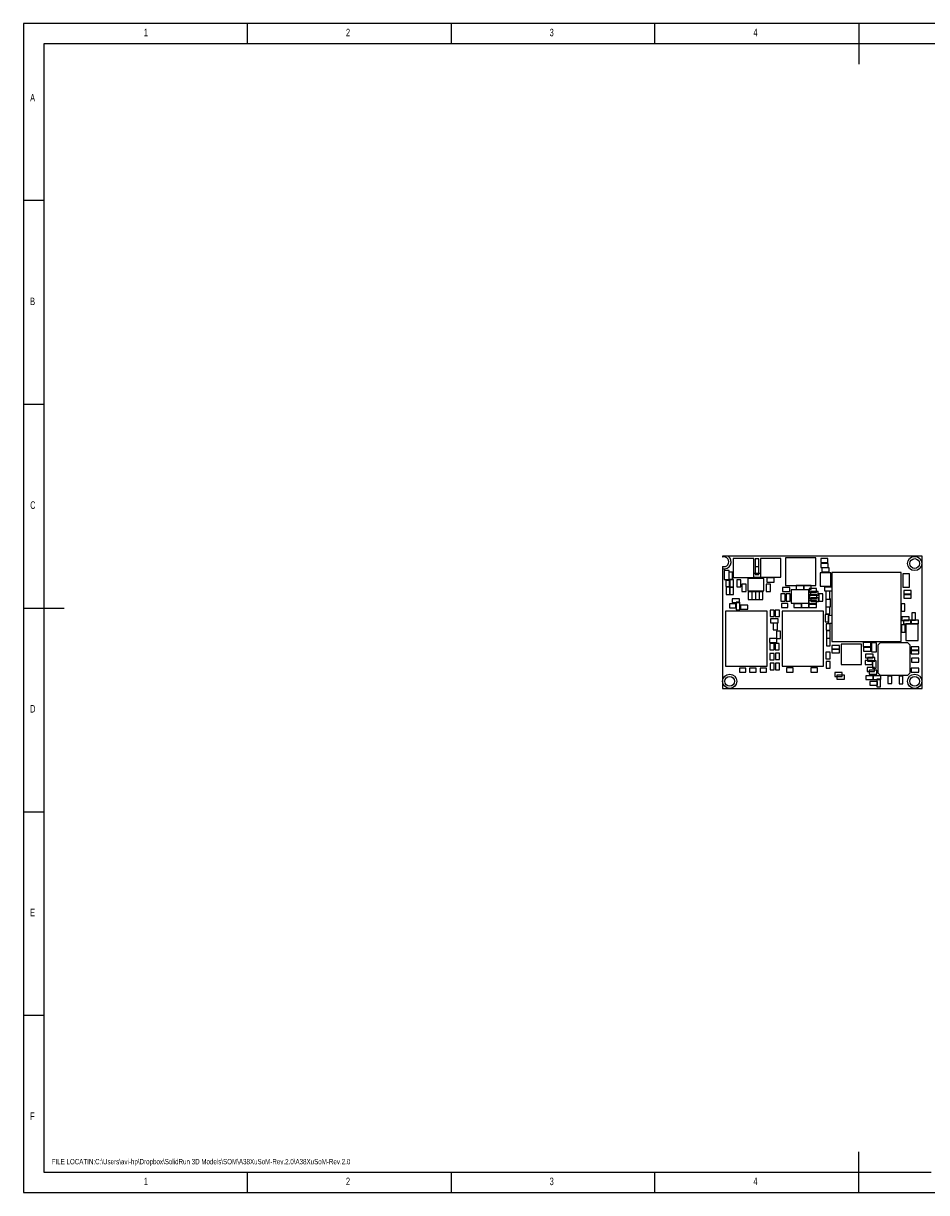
# Model space of a CAD drawing. Extents: x 5 to 415, y 3 to 292.
# Tile 1 of 2: x 5 to 227, y 5 to 292. Entities that reach past the tile are written whole.
import ezdxf
from ezdxf.enums import TextEntityAlignment as Align

# ---------------------------------------------------------------- set-up
doc = ezdxf.new("R2010")
doc.units = 0
doc.layers.get('0').update_dxf_attribs({"linetype": 'CONTINUOUS'})

msp = doc.modelspace()

# ---------------------------------------------------------------- linework, layer by layer
at = {"color": 7, "linetype": 'CONTINUOUS'}
for p, q in [((415, 292), (5, 292)), ((5, 292), (5, 5)), ((60, 287), (60, 292)), ((110, 292), (110, 287)), ((160, 287), (160, 292)), ((210, 292), (210, 282)), ((410, 287), (10, 287)), ((10, 287), (10, 10)), ((10, 248.5), (5, 248.5)), ((5, 198.5), (10, 198.5)), ((176.55, 161.22), (176.55, 160.98)), ((178.04, 161.22), (176.55, 161.22)), ((225.55, 161.22), (178.04, 161.22)), ((199.5, 160.84), (192, 160.84)), ((192, 160.84), (192, 154.04)), ((199.5, 154.04), (199.5, 160.84)), ((225.55, 128.72), (225.55, 161.22)), ((176.55, 158.72), (176.55, 158.15)), ((176.55, 158.15), (176.55, 128.72)), ((179.23, 160.61), (179.23, 156.01)), ((184.23, 160.61), (179.23, 160.61)), ((184.23, 156.01), (184.23, 160.61)), ((184.57, 160.55), (184.57, 158.72)), ((185.5, 160.55), (184.57, 160.55)), ((184.57, 158.72), (185.5, 158.72)), ((184.57, 158.59), (184.57, 156.76)), ((185.5, 158.59), (184.57, 158.59)), ((185.5, 158.72), (185.5, 160.55)), ((185.5, 156.76), (185.5, 158.59)), ((185.87, 160.66), (185.87, 156.06)), ((190.87, 160.66), (185.87, 160.66)), ((190.87, 156.06), (190.87, 160.66)), ((202.46, 160.68), (200.68, 160.68)), ((200.68, 160.68), (200.68, 159.67)), ((200.68, 159.67), (202.46, 159.67)), ((202.48, 159.43), (200.71, 159.43)), ((200.71, 159.43), (200.71, 158.42)), ((200.71, 158.42), (202.48, 158.42)), ((202.79, 158.33), (200.96, 158.33)), ((200.96, 158.33), (200.96, 157.4)), ((202.46, 159.67), (202.46, 160.68)), ((202.48, 158.42), (202.48, 159.43)), ((202.79, 157.4), (202.79, 158.33)), ((177.01, 157.67), (177.01, 155.52)), ((178.2, 157.67), (177.01, 157.67)), ((177.01, 155.52), (178.2, 155.52)), ((177.41, 155.21), (177.41, 153.8)), ((178.33, 155.21), (177.41, 155.21)), ((178.07, 155.52), (178.07, 155.46)), ((178.07, 155.46), (179, 155.46)), ((178.2, 155.52), (178.2, 157.67)), ((179, 157.29), (178.2, 157.29)), ((178.33, 153.8), (178.33, 155.21)), ((179.27, 155.47), (178.34, 155.47)), ((178.34, 155.47), (178.34, 153.64)), ((179, 155.46), (179, 157.29)), ((179.23, 156.01), (184.23, 156.01)), ((179.27, 153.64), (179.27, 155.47)), ((180.08, 155.45), (180.08, 153.67)), ((181.09, 155.45), (180.08, 155.45)), ((181.09, 153.67), (181.09, 155.45)), ((182.76, 155.73), (182.76, 152.73)), ((186.76, 155.73), (182.76, 155.73)), ((185.87, 156.97), (184.23, 156.97)), ((184.23, 156.04), (185.9, 156.04)), ((184.57, 156.76), (185.5, 156.76)), ((185.87, 156.06), (190.87, 156.06)), ((185.9, 156.04), (185.9, 156.06)), ((186.76, 152.73), (186.76, 155.73)), ((187.48, 155.88), (187.48, 154.87)), ((189.25, 155.88), (187.48, 155.88)), ((189.25, 154.87), (189.25, 155.88)), ((203.13, 157.16), (200.53, 157.16)), ((200.53, 157.16), (200.53, 153.86)), ((200.96, 157.4), (202.79, 157.4)), ((203.13, 153.86), (203.13, 157.16)), ((220.41, 157.25), (203.41, 157.25)), ((203.41, 157.25), (203.41, 140.25)), ((220.41, 140.25), (220.41, 157.25)), ((220.86, 156.89), (220.86, 153.59)), ((222.46, 156.89), (220.86, 156.89)), ((222.46, 153.59), (222.46, 156.89)), ((177.41, 153.8), (178.33, 153.8)), ((178.42, 153.62), (177.49, 153.62)), ((177.49, 153.62), (177.49, 151.79)), ((179.24, 153.61), (178.31, 153.61)), ((178.31, 153.61), (178.31, 151.78)), ((178.34, 153.64), (179.27, 153.64)), ((178.42, 151.79), (178.42, 153.62)), ((179.24, 151.78), (179.24, 153.61)), ((180.08, 153.67), (181.09, 153.67)), ((181.34, 154.36), (181.34, 152.58)), ((182.35, 154.36), (181.34, 154.36)), ((181.34, 152.58), (182.35, 152.58)), ((182.35, 152.58), (182.35, 154.36)), ((182.76, 152.73), (186.76, 152.73)), ((182.9, 152.45), (182.9, 150.62)), ((183.83, 152.45), (182.9, 152.45)), ((183.8, 152.44), (183.8, 150.61)), ((184.73, 152.44), (183.8, 152.44)), ((183.83, 150.62), (183.83, 152.45)), ((185.62, 152.44), (184.69, 152.44)), ((184.69, 152.44), (184.69, 150.61)), ((184.73, 150.61), (184.73, 152.44)), ((185.57, 152.44), (185.57, 150.61)), ((186.5, 152.44), (185.57, 152.44)), ((185.62, 150.61), (185.62, 152.44)), ((186.5, 150.61), (186.5, 152.44)), ((187.3, 154.36), (187.3, 152.58)), ((188.32, 154.36), (187.3, 154.36)), ((187.3, 152.58), (188.32, 152.58)), ((187.48, 154.87), (189.25, 154.87)), ((188.32, 152.58), (188.32, 154.36)), ((191.3, 153.55), (191.3, 152.54)), ((193.08, 153.55), (191.3, 153.55)), ((191.3, 152.54), (193.08, 152.54)), ((192, 154.04), (199.5, 154.04)), ((193.08, 152.54), (193.08, 153.55)), ((193.45, 152.96), (193.45, 149.66)), ((197.75, 152.96), (193.45, 152.96)), ((196.5, 154.01), (194.67, 154.01)), ((194.67, 154.01), (194.67, 153.08)), ((194.67, 153.08), (196.5, 153.08)), ((196.5, 153.08), (196.5, 154.01)), ((196.51, 154.01), (196.51, 153.08)), ((198.34, 154.01), (196.51, 154.01)), ((196.51, 153.08), (198.34, 153.08)), ((197.75, 149.66), (197.75, 152.96)), ((197.83, 153.27), (197.83, 152.34)), ((199.66, 153.27), (197.83, 153.27)), ((197.83, 152.34), (199.66, 152.34)), ((198.2, 152.54), (198.2, 151.61)), ((200.03, 152.54), (198.2, 152.54)), ((198.34, 153.08), (198.34, 154.01)), ((199.66, 152.34), (199.66, 153.27)), ((200.03, 151.61), (200.03, 152.54)), ((200.53, 153.86), (203.13, 153.86)), ((201.61, 153.63), (201.61, 152.7)), ((203.41, 153.63), (201.61, 153.63)), ((201.61, 152.7), (203.41, 152.7)), ((202.9, 152.62), (201.98, 152.62)), ((201.98, 152.62), (201.98, 150.7)), ((202.9, 150.7), (202.9, 152.62)), ((220.86, 153.59), (222.46, 153.59)), ((221.05, 152.77), (221.05, 151.84)), ((222.88, 152.77), (221.05, 152.77)), ((222.88, 151.84), (222.88, 152.77)), ((177.49, 151.79), (178.42, 151.79)), ((178.26, 149.56), (178.26, 148.56)), ((179.86, 149.56), (178.26, 149.56)), ((178.31, 151.78), (179.24, 151.78)), ((180.79, 150.79), (178.96, 150.79)), ((178.96, 150.79), (178.96, 149.86)), ((178.96, 149.86), (180.79, 149.86)), ((179.86, 148.56), (179.86, 149.56)), ((180.87, 149.92), (179.94, 149.92)), ((179.94, 149.92), (179.94, 148.09)), ((180.79, 149.86), (180.79, 150.79)), ((180.87, 148.09), (180.87, 149.92)), ((182.9, 150.62), (183.83, 150.62)), ((183.8, 150.61), (184.73, 150.61)), ((184.69, 150.61), (185.62, 150.61)), ((185.57, 150.61), (186.5, 150.61)), ((190.93, 151.97), (190.93, 150.19)), ((191.95, 151.97), (190.93, 151.97)), ((190.93, 150.19), (191.95, 150.19)), ((192.62, 149.63), (191.02, 149.63)), ((191.02, 149.63), (191.02, 148.63)), ((191.95, 150.19), (191.95, 151.97)), ((193.19, 151.97), (192.18, 151.97)), ((192.18, 151.97), (192.18, 150.19)), ((192.18, 150.19), (193.19, 150.19)), ((192.62, 148.63), (192.62, 149.63)), ((193.19, 150.19), (193.19, 151.97)), ((193.45, 149.66), (197.75, 149.66)), ((194.12, 149.54), (194.12, 148.61)), ((195.95, 149.54), (194.12, 149.54)), ((195.94, 149.58), (195.94, 148.65)), ((197.77, 149.58), (195.94, 149.58)), ((195.95, 148.61), (195.95, 149.54)), ((197.77, 148.65), (197.77, 149.58)), ((199.61, 149.54), (197.78, 149.54)), ((197.78, 149.54), (197.78, 148.61)), ((197.79, 150.36), (197.79, 149.43)), ((199.62, 150.36), (197.79, 150.36)), ((197.79, 149.43), (199.62, 149.43)), ((199.77, 151.77), (197.94, 151.77)), ((197.94, 151.77), (197.94, 150.84)), ((197.94, 150.84), (199.77, 150.84)), ((198.2, 151.61), (200.03, 151.61)), ((200.1, 151.01), (198.27, 151.01)), ((198.27, 151.01), (198.27, 150.08)), ((198.27, 150.08), (200.1, 150.08)), ((199.61, 148.61), (199.61, 149.54)), ((199.62, 149.43), (199.62, 150.36)), ((199.77, 150.84), (199.77, 151.77)), ((200.1, 150.08), (200.1, 151.01)), ((200.21, 151.97), (200.21, 150.19)), ((201.23, 151.97), (200.21, 151.97)), ((200.21, 150.19), (201.23, 150.19)), ((201.23, 150.19), (201.23, 151.97)), ((201.98, 150.77), (201.96, 150.77)), ((201.96, 150.77), (201.96, 148.77)), ((201.98, 150.7), (202.9, 150.7)), ((203.06, 150.77), (202.9, 150.77)), ((203.06, 148.77), (203.06, 150.77)), ((220.42, 149.56), (220.42, 147.73)), ((221.35, 149.56), (220.42, 149.56)), ((221.05, 151.84), (222.88, 151.84)), ((222.91, 151.88), (221.08, 151.88)), ((221.08, 151.88), (221.08, 150.95)), ((221.08, 150.95), (222.91, 150.95)), ((221.35, 147.73), (221.35, 149.56)), ((222.91, 150.95), (222.91, 151.88)), ((5, 148.5), (15, 148.5)), ((187.53, 147.73), (177.33, 147.73)), ((177.33, 147.73), (177.33, 134.23)), ((178.26, 148.56), (179.86, 148.56)), ((179.94, 148.09), (180.87, 148.09)), ((180.98, 149.16), (180.98, 148.23)), ((182.81, 149.16), (180.98, 149.16)), ((180.98, 148.23), (182.81, 148.23)), ((182.81, 148.23), (182.81, 149.16)), ((187.53, 134.23), (187.53, 147.73)), ((188.25, 147.98), (188.25, 146.38)), ((189.25, 147.98), (188.25, 147.98)), ((188.25, 146.38), (189.25, 146.38)), ((189.25, 146.38), (189.25, 147.98)), ((189.53, 147.98), (189.53, 146.38)), ((190.53, 147.98), (189.53, 147.98)), ((189.53, 146.38), (190.53, 146.38)), ((190.53, 146.38), (190.53, 147.98)), ((191.02, 148.63), (192.62, 148.63)), ((201.39, 147.76), (191.19, 147.76)), ((191.19, 147.76), (191.19, 134.26)), ((194.12, 148.61), (195.95, 148.61)), ((195.94, 148.65), (197.77, 148.65)), ((197.78, 148.61), (199.61, 148.61)), ((201.39, 134.26), (201.39, 147.76)), ((201.77, 146.94), (201.77, 145.11)), ((202.7, 146.94), (201.77, 146.94)), ((202.94, 148.67), (201.94, 148.67)), ((201.94, 148.67), (201.94, 147.07)), ((201.94, 147.07), (202.94, 147.07)), ((201.96, 148.77), (203.06, 148.77)), ((202.52, 146.63), (202.52, 144.8)), ((203.41, 146.63), (202.52, 146.63)), ((202.7, 145.11), (202.7, 146.94)), ((202.94, 147.07), (202.94, 148.67)), ((220.42, 147.73), (221.35, 147.73)), ((223.05, 147.34), (223.05, 145.51)), ((223.98, 147.34), (223.05, 147.34)), ((223.98, 145.51), (223.98, 147.34)), ((188.39, 145.8), (188.39, 144.87)), ((190.22, 145.8), (188.39, 145.8)), ((188.39, 144.87), (190.22, 144.87)), ((190.05, 144.78), (189.05, 144.78)), ((189.05, 144.78), (189.05, 143.18)), ((190.05, 143.18), (190.05, 144.78)), ((190.22, 144.87), (190.22, 145.8)), ((201.77, 145.11), (202.7, 145.11)), ((202.01, 144.65), (202.01, 143.05)), ((203.01, 144.65), (202.01, 144.65)), ((202.52, 144.8), (203.41, 144.8)), ((203.01, 143.05), (203.01, 144.65)), ((221.44, 144.38), (220.51, 144.38)), ((220.51, 144.38), (220.51, 142.55)), ((222.41, 146.34), (220.58, 146.34)), ((220.58, 146.34), (220.58, 145.41)), ((220.58, 145.41), (222.41, 145.41)), ((221.01, 145.53), (221.01, 144.6)), ((222.84, 145.53), (221.01, 145.53)), ((221.01, 144.6), (222.84, 144.6)), ((221.44, 142.55), (221.44, 144.38)), ((221.59, 144.59), (221.59, 140.52)), ((224.64, 144.59), (221.59, 144.59)), ((222.41, 145.41), (222.41, 146.34)), ((222.84, 144.6), (222.84, 145.53)), ((222.87, 145.55), (222.87, 144.62)), ((224.7, 145.55), (222.87, 145.55)), ((222.87, 144.62), (224.7, 144.62)), ((223.05, 145.51), (223.98, 145.51)), ((224.64, 140.52), (224.64, 144.59)), ((224.7, 144.62), (224.7, 145.55)), ((189.93, 141), (188.1, 141)), ((188.1, 141), (188.1, 140.07)), ((189.05, 143.18), (190.05, 143.18)), ((189.87, 142.84), (189.87, 141.01)), ((190.8, 142.84), (189.87, 142.84)), ((189.87, 141.01), (190.8, 141.01)), ((189.93, 140.07), (189.93, 141)), ((190.8, 141.01), (190.8, 142.84)), ((202.01, 143.05), (203.01, 143.05)), ((203, 141.03), (202.07, 141.03)), ((202.07, 141.03), (202.07, 139.2)), ((202.09, 142.92), (202.09, 141.09)), ((203.02, 142.92), (202.09, 142.92)), ((202.09, 141.09), (203.02, 141.09)), ((203, 139.2), (203, 141.03)), ((203.02, 141.09), (203.02, 142.92)), ((220.51, 142.55), (221.44, 142.55)), ((188.1, 140.07), (189.93, 140.07)), ((189.22, 139.8), (188.22, 139.8)), ((188.22, 139.8), (188.22, 138.2)), ((188.22, 138.2), (189.22, 138.2)), ((189.22, 138.2), (189.22, 139.8)), ((190.52, 139.8), (189.52, 139.8)), ((189.52, 139.8), (189.52, 138.2)), ((189.52, 138.2), (190.52, 138.2)), ((190.52, 138.2), (190.52, 139.8)), ((202.07, 139.2), (203, 139.2)), ((203.41, 140.25), (220.41, 140.25)), ((203.44, 139.33), (203.44, 138.4)), ((205.27, 139.33), (203.44, 139.33)), ((203.44, 138.42), (203.44, 137.49)), ((205.27, 138.42), (203.44, 138.42)), ((203.44, 138.4), (205.27, 138.4)), ((205.27, 138.4), (205.27, 139.33)), ((205.27, 137.49), (205.27, 138.42)), ((210.73, 139.62), (205.73, 139.62)), ((205.73, 139.62), (205.73, 134.62)), ((210.73, 134.62), (210.73, 139.62)), ((212.95, 140.01), (211.12, 140.01)), ((211.12, 140.01), (211.12, 139.08)), ((211.12, 139.08), (212.95, 139.08)), ((212.98, 138.82), (211.15, 138.82)), ((211.15, 138.82), (211.15, 137.89)), ((211.15, 137.89), (212.98, 137.89)), ((212.95, 139.08), (212.95, 140.01)), ((212.98, 137.89), (212.98, 138.82)), ((213.16, 139.92), (213.16, 137.76)), ((214.36, 139.92), (213.16, 139.92)), ((214.36, 137.76), (214.36, 139.92)), ((215.27, 139.99), (214.67, 139.39)), ((214.67, 139.39), (214.67, 132.59)), ((222.07, 139.99), (215.27, 139.99)), ((221.59, 140.52), (224.64, 140.52)), ((222.67, 139.39), (222.07, 139.99)), ((222.67, 132.59), (222.67, 139.39)), ((222.9, 139), (222.9, 138.07)), ((224.73, 139), (222.9, 139)), ((222.9, 138.19), (222.9, 137.26)), ((224.73, 138.19), (222.9, 138.19)), ((222.9, 138.07), (224.73, 138.07)), ((224.73, 138.07), (224.73, 139)), ((224.73, 137.26), (224.73, 138.19)), ((189.22, 137.34), (188.22, 137.34)), ((188.22, 137.34), (188.22, 135.74)), ((188.22, 135.74), (189.22, 135.74)), ((189.25, 134.92), (188.25, 134.92)), ((188.25, 134.92), (188.25, 133.32)), ((189.22, 135.74), (189.22, 137.34)), ((189.25, 133.32), (189.25, 134.92)), ((189.57, 134.95), (189.57, 133.35)), ((190.57, 134.95), (189.57, 134.95)), ((189.59, 137.44), (189.59, 135.84)), ((190.59, 137.44), (189.59, 137.44)), ((189.59, 135.84), (190.59, 135.84)), ((190.57, 133.35), (190.57, 134.95)), ((190.59, 135.84), (190.59, 137.44)), ((201.97, 137.64), (201.97, 136.04)), ((202.97, 137.64), (201.97, 137.64)), ((201.97, 136.04), (202.97, 136.04)), ((203.04, 135.36), (202.04, 135.36)), ((202.04, 135.36), (202.04, 133.76)), ((202.97, 136.04), (202.97, 137.64)), ((203.04, 133.76), (203.04, 135.36)), ((203.44, 137.49), (205.27, 137.49)), ((211.58, 135.59), (211.58, 134.66)), ((213.41, 135.59), (211.58, 135.59)), ((211.71, 137.16), (211.71, 136.23)), ((213.54, 137.16), (211.71, 137.16)), ((211.71, 136.23), (213.54, 136.23)), ((212.14, 136.38), (212.14, 135.45)), ((213.97, 136.38), (212.14, 136.38)), ((212.14, 135.45), (213.97, 135.45)), ((213.16, 137.76), (214.36, 137.76)), ((213.39, 135.57), (213.39, 133.74)), ((214.32, 135.57), (213.39, 135.57)), ((213.41, 134.66), (213.41, 135.59)), ((213.54, 136.23), (213.54, 137.16)), ((213.97, 135.45), (213.97, 136.38)), ((214.32, 133.74), (214.32, 135.57)), ((222.9, 137.26), (224.73, 137.26)), ((224.76, 136.15), (222.93, 136.15)), ((222.93, 136.15), (222.93, 135.22)), ((222.93, 135.22), (224.76, 135.22)), ((224.76, 135.22), (224.76, 136.15)), ((177.33, 134.23), (187.53, 134.23)), ((180.74, 133.73), (180.74, 132.73)), ((182.34, 133.73), (180.74, 133.73)), ((180.74, 132.73), (182.34, 132.73)), ((182.34, 132.73), (182.34, 133.73)), ((183.23, 133.75), (183.23, 132.75)), ((184.83, 133.75), (183.23, 133.75)), ((183.23, 132.75), (184.83, 132.75)), ((184.83, 132.75), (184.83, 133.75)), ((185.79, 133.73), (185.79, 132.73)), ((187.39, 133.73), (185.79, 133.73)), ((185.79, 132.73), (187.39, 132.73)), ((187.39, 132.73), (187.39, 133.73)), ((188.25, 133.32), (189.25, 133.32)), ((189.57, 133.35), (190.57, 133.35)), ((191.19, 134.26), (201.39, 134.26)), ((192.29, 133.79), (192.29, 132.79)), ((193.89, 133.79), (192.29, 133.79)), ((192.29, 132.79), (193.89, 132.79)), ((193.89, 132.79), (193.89, 133.79)), ((199.88, 133.79), (198.28, 133.79)), ((198.28, 133.79), (198.28, 132.79)), ((198.28, 132.79), (199.88, 132.79)), ((199.88, 132.79), (199.88, 133.79)), ((202.04, 133.76), (203.04, 133.76)), ((204.15, 132.65), (204.15, 131.72)), ((205.98, 132.65), (204.15, 132.65)), ((205.73, 134.62), (210.73, 134.62)), ((205.98, 131.72), (205.98, 132.65)), ((211.58, 134.66), (213.41, 134.66)), ((212.08, 133.87), (212.08, 132.94)), ((213.91, 133.87), (212.08, 133.87)), ((212.08, 132.94), (213.91, 132.94)), ((214.42, 133.21), (212.59, 133.21)), ((212.59, 133.21), (212.59, 132.28)), ((212.59, 132.28), (214.42, 132.28)), ((213.39, 133.74), (214.32, 133.74)), ((213.91, 132.94), (213.91, 133.87)), ((214.42, 132.28), (214.42, 133.21)), ((214.67, 132.59), (215.27, 131.99)), ((222.07, 131.99), (222.67, 132.59)), ((222.91, 133.7), (222.91, 132.77)), ((224.74, 133.7), (222.91, 133.7)), ((222.91, 132.77), (224.74, 132.77)), ((224.74, 132.77), (224.74, 133.7)), ((204.15, 131.72), (205.98, 131.72)), ((206.48, 132), (204.65, 132)), ((204.65, 132), (204.65, 131.07)), ((204.65, 131.07), (206.48, 131.07)), ((206.48, 131.07), (206.48, 132)), ((211.76, 131.88), (211.76, 130.95)), ((213.59, 131.88), (211.76, 131.88)), ((211.76, 130.95), (213.59, 130.95)), ((212.77, 130.45), (212.77, 129.52)), ((214.6, 130.45), (212.77, 130.45)), ((212.77, 129.52), (214.6, 129.52)), ((213.59, 131.88), (213.59, 130.95)), ((215.42, 131.88), (213.59, 131.88)), ((213.59, 130.95), (213.59, 131.88)), ((213.59, 130.95), (215.42, 130.95)), ((214.43, 131), (214.43, 129.17)), ((215.36, 131), (214.43, 131)), ((214.43, 129.17), (215.36, 129.17)), ((214.6, 129.52), (214.6, 130.45)), ((215.27, 131.99), (222.07, 131.99)), ((215.36, 129.17), (215.36, 131)), ((215.42, 130.95), (215.42, 131.88)), ((217.19, 131.79), (217.19, 129.96)), ((218.12, 131.79), (217.19, 131.79)), ((217.19, 129.96), (218.12, 129.96)), ((218.12, 129.96), (218.12, 131.79)), ((219.92, 131.74), (219.92, 129.91)), ((220.85, 131.74), (219.92, 131.74)), ((219.92, 129.91), (220.85, 129.91)), ((220.85, 129.91), (220.85, 131.74)), ((176.55, 128.72), (225.55, 128.72)), ((5, 98.5), (10, 98.5)), ((10, 48.5), (5, 48.5)), ((210, 5), (210, 15)), ((10, 10), (227.8, 10)), ((60, 5), (60, 10)), ((110, 10), (110, 5)), ((160, 5), (160, 10)), ((5, 5), (415, 5))]:
    msp.add_line(p, q, dxfattribs=at)
for centre, radius in [((223.75, 159.42), 1.75), ((223.75, 159.42), 1.2), ((178.35, 130.52), 1.75), ((223.75, 130.52), 1.75), ((178.35, 130.52), 1.2), ((223.75, 130.52), 1.2)]:
    msp.add_circle(centre, radius, dxfattribs=at)
for radius, start, end in [(1.75, 256.6861, 51.4283), (1.2, 250.3768, 109.6232)]:
    msp.add_arc((176.95, 159.85), radius, start, end, dxfattribs=at)

# ---------------------------------------------------------------- texts
for s, height, width, p in [('1', 1.85, 0.7, (34.58, 288.28)), ('2', 1.85, 0.7, (84.17, 288.28)), ('3', 1.85, 0.7, (134.17, 288.28)), ('4', 1.85, 0.7, (184.17, 288.28)), ('A', 1.85, 0.7, (6.67, 272.28)), ('B', 1.85, 0.7, (6.67, 222.28)), ('C', 1.85, 0.7, (6.67, 172.28)), ('D', 1.85, 0.7, (6.67, 122.28)), ('E', 1.85, 0.7, (6.67, 72.28)), ('F', 1.85, 0.7, (6.67, 22.28)), ('FILE LOCATIN:C:\\Users\\avi-hp\\Dropbox\\SolidRun 3D Models\\SOM\\A38XuSoM-Rev.2.0\\A38XuSoM-Rev.2.0', 1.3229, 0.68871, (11.94, 11.55)), ('1', 1.85, 0.7, (34.58, 6.28)), ('2', 1.85, 0.7, (84.17, 6.28)), ('3', 1.85, 0.7, (134.17, 6.28)), ('4', 1.85, 0.7, (184.17, 6.28))]:
    msp.add_text(s, height=height, dxfattribs=dict(at, width=width)).set_placement(p, align=Align.BOTTOM_LEFT)

doc.saveas('drawing.dxf')
